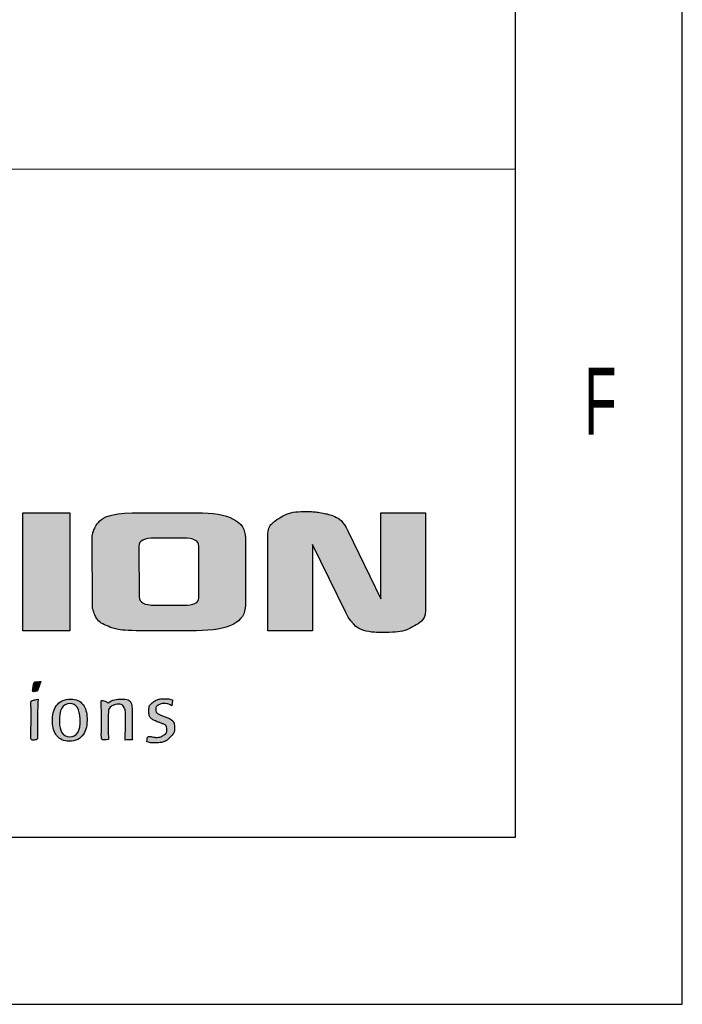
# Model space of a CAD drawing. Header units: millimetres. Extents: x 15 to 415, y 5 to 292.
# Tile 19 of 22: x 395 to 415, y 5 to 35. Entities that reach past the tile are written whole.
import ezdxf
from ezdxf.enums import TextEntityAlignment as Align

# ---------------------------------------------------------------- set-up
doc = ezdxf.new("R2010")
doc.units = ezdxf.units.MM
doc.layers.add('CALQUE_1', color=179, linetype='Continuous')
doc.layers.add('SLD-0', color=179, linetype='Continuous')
doc.styles.add('SLDTEXTSTYLE1', font='TXT', dxfattribs={"width": 0.75})
doc.styles.add('SLDTEXTSTYLE2', font='TXT', dxfattribs={"width": 0.589474})

# ---------------------------------------------------------------- blocks, each defined once
blk = doc.blocks.new('Bloc3')
at = {"layer": 'CALQUE_1'}
blk.add_hatch(color=252, dxfattribs=at).paths.add_polyline_path([(793.458, 32.798), (790.65, 32.798), (790.65, 39.865), (793.458, 39.865)], flags=0)
h = blk.add_hatch(color=252, dxfattribs=at)
edge = h.paths.add_edge_path(flags=0)
edge.add_spline(control_points=[(794.799, 38.353), (794.799, 38.471), (794.822, 38.596), (794.871, 38.726), (795.173, 39.486), (796.133, 39.865), (797.752, 39.865)], knot_values=[0, 0, 0, 0, 1, 2, 3, 4, 4, 4, 4], weights=[1, 1, 1, 1, 1, 1, 1], degree=3, periodic=0)
edge.add_line((797.752, 39.865), (801.068, 39.865))
edge.add_spline(control_points=[(801.068, 39.865), (803.012, 39.865), (803.985, 39.361), (803.985, 38.353)], knot_values=[0, 0, 0, 0, 1, 1, 1, 1], weights=[1, 1, 1, 1], degree=3, periodic=0)
edge.add_line((803.985, 38.353), (803.985, 34.329))
edge.add_spline(control_points=[(803.985, 34.329), (803.985, 33.308), (803.006, 32.798), (801.049, 32.798)], knot_values=[0, 0, 0, 0, 1, 1, 1, 1], weights=[1, 1, 1, 1], degree=3, periodic=0)
edge.add_line((801.049, 32.798), (797.752, 32.798))
edge.add_spline(control_points=[(797.752, 32.798), (796.858, 32.798), (796.193, 32.886), (795.759, 33.063), (795.324, 33.239), (795.035, 33.537), (794.889, 33.956), (794.841, 34.087), (794.817, 34.205), (794.817, 34.31)], knot_values=[0, 0, 0, 0, 1, 2, 3, 4, 5, 6, 7, 7, 7, 7], weights=[1, 1, 1, 1, 1, 1, 1, 1, 1, 1], degree=3, periodic=0)
edge.add_line((794.817, 34.31), (794.799, 38.353))
edge = h.paths.add_edge_path(flags=0)
edge.add_line((800.27, 38.35), (798.549, 38.35))
edge.add_spline(control_points=[(798.549, 38.35), (797.921, 38.35), (797.607, 38.186), (797.607, 37.86)], knot_values=[0, 0, 0, 0, 1, 1, 1, 1], weights=[1, 1, 1, 1], degree=3, periodic=0)
edge.add_line((797.607, 37.86), (797.625, 34.819))
edge.add_spline(control_points=[(797.625, 34.819), (797.625, 34.492), (797.933, 34.328), (798.549, 34.328)], knot_values=[0, 0, 0, 0, 1, 1, 1, 1], weights=[1, 1, 1, 1], degree=3, periodic=0)
edge.add_line((798.549, 34.328), (800.27, 34.328))
edge.add_spline(control_points=[(800.27, 34.328), (800.886, 34.328), (801.194, 34.472), (801.194, 34.76)], knot_values=[0, 0, 0, 0, 1, 1, 1, 1], weights=[1, 1, 1, 1], degree=3, periodic=0)
edge.add_line((801.194, 34.76), (801.194, 37.86))
edge.add_spline(control_points=[(801.194, 37.86), (801.194, 38.186), (800.886, 38.35), (800.27, 38.35)], knot_values=[0, 0, 0, 0, 1, 1, 1, 1], weights=[1, 1, 1, 1], degree=3, periodic=0)
h = blk.add_hatch(color=252, dxfattribs=at)
edge = h.paths.add_edge_path(flags=0)
edge.add_line((808.006, 32.798), (805.325, 32.798))
edge.add_line((805.325, 32.798), (805.325, 38.463))
edge.add_spline(control_points=[(805.325, 38.463), (805.325, 38.894), (805.545, 39.246), (805.986, 39.521), (806.427, 39.795), (806.979, 39.933), (807.644, 39.933), (807.946, 39.933), (808.254, 39.907), (808.568, 39.854), (809.341, 39.697), (809.86, 39.338), (810.126, 38.776)], knot_values=[0, 0, 0, 0, 1, 2, 3, 4, 5, 6, 7, 8, 9, 10, 10, 10, 10], weights=[1, 1, 1, 1, 1, 1, 1, 1, 1, 1, 1, 1, 1], degree=3, periodic=0)
edge.add_line((810.126, 38.776), (812.101, 34.701))
edge.add_line((812.101, 34.701), (812.101, 39.861))
edge.add_line((812.101, 39.861), (814.764, 39.861))
edge.add_line((814.764, 39.861), (814.764, 34.012))
edge.add_spline(control_points=[(814.764, 34.012), (814.764, 33.645), (814.547, 33.338), (814.112, 33.089), (813.677, 32.84), (813.133, 32.71), (812.481, 32.697), (811.225, 32.67), (810.398, 33.069), (809.999, 33.894)], knot_values=[0, 0, 0, 0, 1, 2, 3, 4, 5, 6, 7, 7, 7, 7], weights=[1, 1, 1, 1, 1, 1, 1, 1, 1, 1], degree=3, periodic=0)
edge.add_line((809.999, 33.894), (808.006, 37.958))
edge.add_line((808.006, 37.958), (808.006, 32.798))
h = blk.add_hatch(color=139, dxfattribs=at)
edge = h.paths.add_edge_path(flags=0)
edge.add_line((791.733, 29.761), (791.529, 29.207))
edge.add_line((791.529, 29.207), (791.499, 29.178))
edge.add_spline(control_points=[(791.499, 29.178), (791.438, 29.165), (791.344, 29.149), (791.218, 29.129), (791.244, 29.262), (791.274, 29.465), (791.31, 29.737), (791.404, 29.74), (791.545, 29.748), (791.733, 29.761)], knot_values=[0, 0, 0, 0, 1, 2, 3, 4, 5, 6, 7, 7, 7, 7], weights=[1, 1, 1, 1, 1, 1, 1, 1, 1, 1], degree=3, periodic=0)
h = blk.add_hatch(color=139, dxfattribs=at)
edge = h.paths.add_edge_path(flags=0)
edge.add_spline(control_points=[(791.568, 28.702), (791.535, 28.148), (791.519, 27.616), (791.519, 27.105), (791.519, 26.82), (791.524, 26.54), (791.535, 26.264), (791.376, 26.258), (791.231, 26.25), (791.101, 26.24), (791.136, 26.878), (791.15, 27.467), (791.143, 28.008), (791.14, 28.238), (791.131, 28.437), (791.116, 28.605), (791.287, 28.641), (791.435, 28.674), (791.558, 28.707)], knot_values=[0, 0, 0, 0, 1, 2, 3, 4, 5, 6, 7, 8, 9, 10, 11, 12, 13, 14, 15, 16, 16, 16, 16], weights=[1, 1, 1, 1, 1, 1, 1, 1, 1, 1, 1, 1, 1, 1, 1, 1, 1, 1, 1], degree=3, periodic=0)
edge.add_line((791.558, 28.707), (791.568, 28.702))
h = blk.add_hatch(color=139, dxfattribs=at)
edge = h.paths.add_edge_path(flags=0)
edge.add_spline(control_points=[(794.287, 26.603), (794.102, 26.325), (793.819, 26.185), (793.436, 26.185), (793.103, 26.185), (792.849, 26.297), (792.674, 26.521)], knot_values=[5, 5, 5, 5, 6, 6, 6, 7, 7, 7, 7], weights=[1, 1, 1, 1, 1, 1, 1], degree=3, periodic=0)
edge.add_spline(control_points=[(792.674, 26.521), (792.515, 26.722), (792.431, 26.994), (792.421, 27.337)], knot_values=[7, 7, 7, 7, 8, 8, 8, 8], weights=[1, 1, 1, 1], degree=3, periodic=0)
edge.add_spline(control_points=[(792.421, 27.337), (792.408, 27.739), (792.486, 28.058), (792.654, 28.295)], knot_values=[0, 0, 0, 0, 1, 1, 1, 1], weights=[1, 1, 1, 1], degree=3, periodic=0)
edge.add_spline(control_points=[(792.654, 28.295), (792.846, 28.567), (793.134, 28.703), (793.519, 28.703), (793.843, 28.703), (794.091, 28.591), (794.262, 28.367)], knot_values=[1, 1, 1, 1, 2, 2, 2, 3, 3, 3, 3], weights=[1, 1, 1, 1, 1, 1, 1], degree=3, periodic=0)
edge.add_spline(control_points=[(794.262, 28.367), (794.411, 28.166), (794.491, 27.898), (794.5, 27.561)], knot_values=[3, 3, 3, 3, 4, 4, 4, 4], weights=[1, 1, 1, 1], degree=3, periodic=0)
edge.add_spline(control_points=[(794.5, 27.561), (794.513, 27.159), (794.442, 26.84), (794.287, 26.603)], knot_values=[4, 4, 4, 4, 5, 5, 5, 5], weights=[1, 1, 1, 1], degree=3, periodic=0)
edge = h.paths.add_edge_path(flags=0)
edge.add_spline(control_points=[(792.843, 27.299), (792.85, 27.071), (792.893, 26.883), (792.974, 26.734)], knot_values=[1, 1, 1, 1, 2, 2, 2, 2], weights=[1, 1, 1, 1], degree=3, periodic=0)
edge.add_spline(control_points=[(792.974, 26.734), (793.081, 26.54), (793.237, 26.443), (793.441, 26.443), (793.892, 26.443), (794.105, 26.793), (794.083, 27.493)], knot_values=[2, 2, 2, 2, 3, 3, 3, 4, 4, 4, 4], weights=[1, 1, 1, 1, 1, 1, 1], degree=3, periodic=0)
edge.add_spline(control_points=[(794.083, 27.493), (794.063, 28.125), (793.862, 28.441), (793.48, 28.441)], knot_values=[4, 4, 4, 4, 5, 5, 5, 5], weights=[1, 1, 1, 1], degree=3, periodic=0)
edge.add_spline(control_points=[(793.48, 28.441), (793.033, 28.441), (792.82, 28.06), (792.843, 27.299)], knot_values=[0, 0, 0, 0, 1, 1, 1, 1], weights=[1, 1, 1, 1], degree=3, periodic=0)
h = blk.add_hatch(color=139, dxfattribs=at)
edge = h.paths.add_edge_path(flags=0)
edge.add_spline(control_points=[(797.208, 26.273), (797.052, 26.266), (796.91, 26.258), (796.784, 26.249)], knot_values=[0, 0, 0, 0, 1, 1, 1, 1], weights=[1, 1, 1, 1], degree=3, periodic=0)
edge.add_line((796.784, 26.249), (796.779, 26.253))
edge.add_spline(control_points=[(796.779, 26.253), (796.779, 26.302), (796.786, 26.558), (796.8, 27.02), (796.806, 27.231), (796.807, 27.486), (796.804, 27.787), (796.804, 27.949), (796.777, 28.083), (796.722, 28.19), (796.651, 28.33), (796.542, 28.399), (796.397, 28.399), (796.193, 28.399), (795.986, 28.309), (795.776, 28.128), (795.77, 27.803), (795.767, 27.5), (795.767, 27.22), (795.767, 26.872), (795.771, 26.559), (795.779, 26.282)], knot_values=[0, 0, 0, 0, 1, 2, 3, 4, 5, 6, 7, 8, 9, 10, 11, 12, 13, 14, 15, 16, 17, 18, 19, 19, 19, 19], weights=[1, 1, 1, 1, 1, 1, 1, 1, 1, 1, 1, 1, 1, 1, 1, 1, 1, 1, 1, 1, 1, 1], degree=3, periodic=0)
edge.add_line((795.779, 26.282), (795.774, 26.278))
edge.add_spline(control_points=[(795.774, 26.278), (795.615, 26.271), (795.469, 26.262), (795.337, 26.249), (795.36, 26.89), (795.368, 27.381), (795.362, 27.719), (795.356, 28.016), (795.348, 28.308), (795.337, 28.595), (795.356, 28.608), (795.37, 28.614), (795.38, 28.614), (795.441, 28.614), (795.506, 28.6), (795.573, 28.571)], knot_values=[0, 0, 0, 0, 1, 2, 3, 4, 5, 6, 7, 8, 9, 10, 11, 12, 13, 13, 13, 13], weights=[1, 1, 1, 1, 1, 1, 1, 1, 1, 1, 1, 1, 1, 1, 1, 1], degree=3, periodic=0)
edge.add_line((795.573, 28.571), (795.771, 28.478))
edge.add_spline(control_points=[(795.771, 28.478), (795.99, 28.631), (796.262, 28.707), (796.587, 28.707), (796.987, 28.707), (797.19, 28.468), (797.196, 27.989), (797.199, 27.863), (797.199, 27.651), (797.196, 27.354), (797.192, 27.189), (797.192, 26.976), (797.196, 26.714), (797.2, 26.533), (797.205, 26.388), (797.213, 26.278)], knot_values=[0, 0, 0, 0, 1, 2, 3, 4, 5, 6, 7, 8, 9, 10, 11, 12, 13, 13, 13, 13], weights=[1, 1, 1, 1, 1, 1, 1, 1, 1, 1, 1, 1, 1, 1, 1, 1], degree=3, periodic=0)
edge.add_line((797.213, 26.278), (797.208, 26.273))
h = blk.add_hatch(color=139, dxfattribs=at)
edge = h.paths.add_edge_path(flags=0)
edge.add_spline(control_points=[(799.586, 28.308), (799.434, 28.397), (799.278, 28.441), (799.12, 28.441), (798.994, 28.441), (798.884, 28.414), (798.79, 28.359), (798.673, 28.291), (798.617, 28.198), (798.62, 28.082), (798.623, 27.926), (798.72, 27.813), (798.911, 27.742)], knot_values=[0, 0, 0, 0, 1, 2, 3, 4, 5, 6, 7, 8, 9, 10, 10, 10, 10], weights=[1, 1, 1, 1, 1, 1, 1, 1, 1, 1, 1, 1, 1], degree=3, periodic=0)
edge.add_line((798.911, 27.742), (799.441, 27.547))
edge.add_spline(control_points=[(799.441, 27.547), (799.632, 27.437), (799.731, 27.256), (799.737, 27.003), (799.744, 26.792), (799.651, 26.593), (799.461, 26.405), (799.24, 26.189), (798.905, 26.08), (798.455, 26.08), (798.341, 26.08), (798.218, 26.103), (798.085, 26.148)], knot_values=[0, 0, 0, 0, 1, 2, 3, 4, 5, 6, 7, 8, 9, 10, 10, 10, 10], weights=[1, 1, 1, 1, 1, 1, 1, 1, 1, 1, 1, 1, 1], degree=3, periodic=0)
edge.add_line((798.085, 26.148), (798.08, 26.157))
edge.add_spline(control_points=[(798.08, 26.157), (798.087, 26.219), (798.106, 26.335), (798.139, 26.506), (798.414, 26.444), (798.575, 26.413), (798.62, 26.413), (798.779, 26.413), (798.92, 26.447), (799.044, 26.515), (799.206, 26.606), (799.285, 26.732), (799.282, 26.894), (799.279, 27.047), (799.185, 27.16), (799, 27.235), (798.887, 27.28), (798.715, 27.348), (798.485, 27.439), (798.3, 27.549), (798.205, 27.721), (798.198, 27.955), (798.192, 28.221), (798.294, 28.421), (798.504, 28.558), (798.682, 28.671), (798.91, 28.728), (799.188, 28.728), (799.343, 28.728), (799.484, 28.704), (799.61, 28.655)], knot_values=[0, 0, 0, 0, 1, 2, 3, 4, 5, 6, 7, 8, 9, 10, 11, 12, 13, 14, 15, 16, 17, 18, 19, 20, 21, 22, 23, 24, 25, 26, 27, 28, 28, 28, 28], weights=[1, 1, 1, 1, 1, 1, 1, 1, 1, 1, 1, 1, 1, 1, 1, 1, 1, 1, 1, 1, 1, 1, 1, 1, 1, 1, 1, 1, 1, 1, 1], degree=3, periodic=0)
edge.add_line((799.61, 28.655), (799.615, 28.645))
edge.add_line((799.615, 28.645), (799.586, 28.308))
at = {"color": 7, "linetype": 'Continuous', "lineweight": 0}
for p, q in [((820.158, 140.43), (820.158, 20.43)), ((550.158, 60.43), (820.158, 60.43)), ((550.158, 20.43), (820.158, 20.43))]:
    blk.add_line(p, q, dxfattribs=at)
at = {"layer": 'CALQUE_1'}
for p, q in [((790.65, 32.798), (790.65, 39.865)), ((790.65, 39.865), (793.458, 39.865)), ((793.458, 39.865), (793.458, 32.798)), ((797.752, 39.865), (801.068, 39.865)), ((812.101, 34.701), (812.101, 39.861)), ((812.101, 39.861), (814.764, 39.861)), ((814.764, 39.861), (814.764, 34.012)), ((794.817, 34.31), (794.799, 38.353)), ((800.27, 38.35), (798.549, 38.35)), ((803.985, 38.353), (803.985, 34.329)), ((805.325, 32.798), (805.325, 38.463)), ((810.126, 38.776), (812.101, 34.701)), ((797.607, 37.86), (797.625, 34.819)), ((801.194, 34.76), (801.194, 37.86)), ((809.999, 33.894), (808.006, 37.958)), ((808.006, 37.958), (808.006, 32.798)), ((798.549, 34.328), (800.27, 34.328)), ((793.458, 32.798), (790.65, 32.798)), ((801.049, 32.798), (797.752, 32.798)), ((808.006, 32.798), (805.325, 32.798)), ((791.733, 29.761), (791.529, 29.207)), ((791.529, 29.207), (791.499, 29.178)), ((791.558, 28.707), (791.568, 28.702)), ((795.573, 28.571), (795.771, 28.478)), ((799.615, 28.645), (799.586, 28.308)), ((799.61, 28.655), (799.615, 28.645)), ((798.911, 27.742), (799.441, 27.547)), ((795.779, 26.282), (795.774, 26.278)), ((796.784, 26.249), (796.779, 26.253)), ((797.213, 26.278), (797.208, 26.273)), ((798.085, 26.148), (798.08, 26.157))]:
    blk.add_line(p, q, dxfattribs=at)
for points in [[(794.799, 38.353), (794.799, 38.471), (794.822, 38.596), (794.871, 38.726), (795.173, 39.486), (796.133, 39.865), (797.752, 39.865)], [(801.068, 39.865), (803.012, 39.865), (803.985, 39.361), (803.985, 38.353)], [(805.325, 38.463), (805.325, 38.894), (805.545, 39.246), (805.986, 39.521), (806.427, 39.795), (806.979, 39.933), (807.644, 39.933), (807.946, 39.933), (808.254, 39.907), (808.568, 39.854), (809.341, 39.697), (809.86, 39.338), (810.126, 38.776)], [(798.549, 38.35), (797.921, 38.35), (797.607, 38.186), (797.607, 37.86)], [(801.194, 37.86), (801.194, 38.186), (800.886, 38.35), (800.27, 38.35)], [(797.625, 34.819), (797.625, 34.492), (797.933, 34.328), (798.549, 34.328)], [(797.752, 32.798), (796.858, 32.798), (796.193, 32.886), (795.759, 33.063), (795.324, 33.239), (795.035, 33.537), (794.889, 33.956), (794.841, 34.087), (794.817, 34.205), (794.817, 34.31)], [(800.27, 34.328), (800.886, 34.328), (801.194, 34.472), (801.194, 34.76)], [(803.985, 34.329), (803.985, 33.308), (803.006, 32.798), (801.049, 32.798)], [(814.764, 34.012), (814.764, 33.645), (814.547, 33.338), (814.112, 33.089), (813.677, 32.84), (813.133, 32.71), (812.481, 32.697), (811.225, 32.67), (810.398, 33.069), (809.999, 33.894)], [(791.499, 29.178), (791.438, 29.165), (791.344, 29.149), (791.218, 29.129), (791.244, 29.262), (791.274, 29.465), (791.31, 29.737), (791.404, 29.74), (791.545, 29.748), (791.733, 29.761)], [(791.568, 28.702), (791.535, 28.148), (791.519, 27.616), (791.519, 27.105), (791.519, 26.82), (791.524, 26.54), (791.535, 26.264), (791.376, 26.258), (791.231, 26.25), (791.101, 26.24), (791.136, 26.878), (791.15, 27.467), (791.143, 28.008), (791.14, 28.238), (791.131, 28.437), (791.116, 28.605), (791.287, 28.641), (791.435, 28.674), (791.558, 28.707)], [(793.48, 28.441), (793.033, 28.441), (792.82, 28.06), (792.843, 27.299)], [(794.083, 27.493), (794.063, 28.125), (793.862, 28.441), (793.48, 28.441)], [(794.262, 28.367), (794.411, 28.166), (794.491, 27.898), (794.5, 27.561)], [(795.774, 26.278), (795.615, 26.271), (795.469, 26.262), (795.337, 26.249), (795.36, 26.89), (795.368, 27.381), (795.362, 27.719), (795.356, 28.016), (795.348, 28.308), (795.337, 28.595), (795.356, 28.608), (795.37, 28.614), (795.38, 28.614), (795.441, 28.614), (795.506, 28.6), (795.573, 28.571)], [(796.779, 26.253), (796.779, 26.302), (796.786, 26.558), (796.8, 27.02), (796.806, 27.231), (796.807, 27.486), (796.804, 27.787), (796.804, 27.949), (796.777, 28.083), (796.722, 28.19), (796.651, 28.33), (796.542, 28.399), (796.397, 28.399), (796.193, 28.399), (795.986, 28.309), (795.776, 28.128), (795.77, 27.803), (795.767, 27.5), (795.767, 27.22), (795.767, 26.872), (795.771, 26.559), (795.779, 26.282)], [(795.771, 28.478), (795.99, 28.631), (796.262, 28.707), (796.587, 28.707), (796.987, 28.707), (797.19, 28.468), (797.196, 27.989), (797.199, 27.863), (797.199, 27.651), (797.196, 27.354), (797.192, 27.189), (797.192, 26.976), (797.196, 26.714), (797.2, 26.533), (797.205, 26.388), (797.213, 26.278)], [(798.08, 26.157), (798.087, 26.219), (798.106, 26.335), (798.139, 26.506), (798.414, 26.444), (798.575, 26.413), (798.62, 26.413), (798.779, 26.413), (798.92, 26.447), (799.044, 26.515), (799.206, 26.606), (799.285, 26.732), (799.282, 26.894), (799.279, 27.047), (799.185, 27.16), (799, 27.235), (798.887, 27.28), (798.715, 27.348), (798.485, 27.439), (798.3, 27.549), (798.205, 27.721), (798.198, 27.955), (798.192, 28.221), (798.294, 28.421), (798.504, 28.558), (798.682, 28.671), (798.91, 28.728), (799.188, 28.728), (799.343, 28.728), (799.484, 28.704), (799.61, 28.655)], [(799.586, 28.308), (799.434, 28.397), (799.278, 28.441), (799.12, 28.441), (798.994, 28.441), (798.884, 28.414), (798.79, 28.359), (798.673, 28.291), (798.617, 28.198), (798.62, 28.082), (798.623, 27.926), (798.72, 27.813), (798.911, 27.742)], [(792.421, 27.337), (792.408, 27.739), (792.486, 28.058), (792.654, 28.295)], [(792.674, 26.521), (792.515, 26.722), (792.431, 26.994), (792.421, 27.337)], [(792.843, 27.299), (792.85, 27.071), (792.893, 26.883), (792.974, 26.734)], [(794.5, 27.561), (794.513, 27.159), (794.442, 26.84), (794.287, 26.603)], [(799.441, 27.547), (799.632, 27.437), (799.731, 27.256), (799.737, 27.003), (799.744, 26.792), (799.651, 26.593), (799.461, 26.405), (799.24, 26.189), (798.905, 26.08), (798.455, 26.08), (798.341, 26.08), (798.218, 26.103), (798.085, 26.148)], [(797.208, 26.273), (797.052, 26.266), (796.91, 26.258), (796.784, 26.249)]]:
    blk.add_open_spline(points, degree=3, dxfattribs=at)
for points, knots in [([(792.654, 28.295), (792.846, 28.567), (793.134, 28.703), (793.519, 28.703), (793.843, 28.703), (794.091, 28.591), (794.262, 28.367)], [1, 1, 1, 1, 2, 2, 2, 3, 3, 3, 3]), ([(792.974, 26.734), (793.081, 26.54), (793.237, 26.443), (793.441, 26.443), (793.892, 26.443), (794.105, 26.793), (794.083, 27.493)], [2, 2, 2, 2, 3, 3, 3, 4, 4, 4, 4]), ([(794.287, 26.603), (794.102, 26.325), (793.819, 26.185), (793.436, 26.185), (793.103, 26.185), (792.849, 26.297), (792.674, 26.521)], [5, 5, 5, 5, 6, 6, 6, 7, 7, 7, 7])]:
    blk.add_open_spline(points, degree=3, knots=knots, dxfattribs=at)
at = {"color": 7, "linetype": 'Continuous', "lineweight": 0, "style": 'SLDTEXTSTYLE1', "width": 0.75}
for tag, height, p in [('REF_ASM', 5.821, (747.915, 115.148)), ('ECHELLE', 6.35, (592.338, 45.673)), ('REVISION', 6.35, (683.502, 45.673)), ('FORMAT', 6.35, (592.72, 25.538)), ('FOLIO', 6.35, (679.386, 25.538))]:
    blk.add_attdef(tag, text='', height=height, dxfattribs=at).set_placement(p, align=Align.BOTTOM_LEFT)
at = {"color": 7, "linetype": 'Continuous', "lineweight": 0}
blk.add_attdef('DESIGNATION', (0, 0), '', height=1, dxfattribs=at)

msp = doc.modelspace()

# ---------------------------------------------------------------- linework, layer by layer
at = {"layer": 'SLD-0', "color": 179, "linetype": 'Continuous'}
for p, q in [((415.078844, 5.21478), (415.078844, 292.21478)), ((410.078844, 10.21478), (410.078844, 287.21478)), ((20.078844, 10.21478), (410.078844, 10.21478)), ((15.078844, 5.21478), (415.078844, 5.21478))]:
    msp.add_line(p, q, dxfattribs=at)

# ---------------------------------------------------------------- block references
at = {"color": 7, "linetype": 'Continuous', "xscale": 0.5, "yscale": 0.5, "zscale": 0.5}
msp.add_blockref('Bloc3', (0, 0), dxfattribs=at)

# ---------------------------------------------------------------- texts
at = {"layer": 'SLD-0', "insert": (412.628936, 24.270617), "char_height": 2, "attachment_point": 2, "style": 'SLDTEXTSTYLE2'}
msp.add_mtext('F', dxfattribs=at)

doc.saveas('drawing.dxf')
